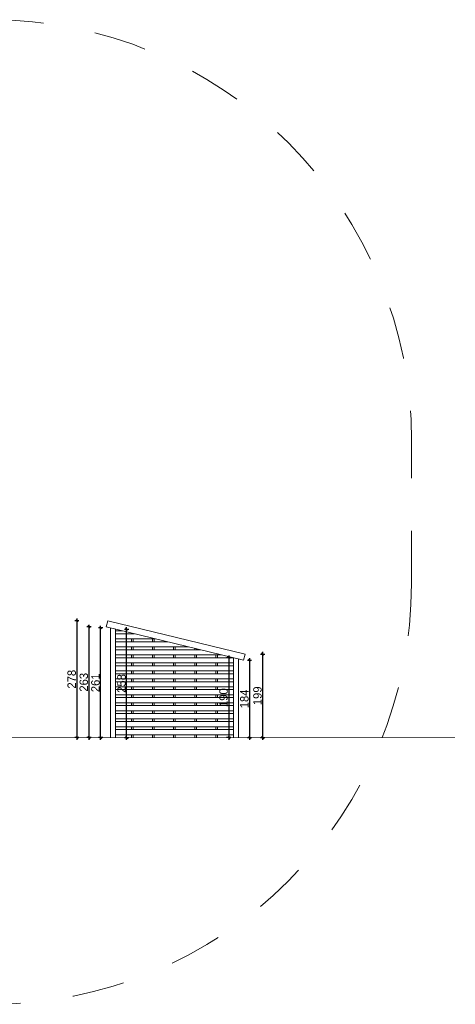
# Model space of a CAD drawing. Header units: millimetres. Extents: x 1962 to 3194, y -795 to -219.
# Tile 235 of 256: x 2743 to 2754, y -483 to -459. Entities that reach past the tile are written whole.
import ezdxf

# ---------------------------------------------------------------- set-up
doc = ezdxf.new("R2010")
doc.units = ezdxf.units.MM
doc.linetypes.add('L_0_45', pattern=[0.5, 0.25, -0.25])
doc.layers.get('0').update_dxf_attribs({"lineweight": 5})
doc.layers.get('Defpoints').update_dxf_attribs({"lineweight": 9})
for name, color, linetype, lineweight in [('A_przekrojowe', 42, 'Continuous', 9), ('A_strefy oddziaływania obiektów', 71, 'L_0_45', 9), ('A_widok', 142, 'Continuous', 9), ('A_wymiary detale', 82, 'Continuous', 9)]:
    doc.layers.add(name, color=color, linetype=linetype, lineweight=lineweight)
doc.styles.add('wymiary pzt', font='txt')
doc.dimstyles.new('wymiary detale', dxfattribs={"dimtxt": 0.2, "dimasz": 0.05, "dimexe": 0.05, "dimexo": 0, "dimgap": 0.02, "dimtad": 1, "dimdec": 0, "dimlfac": 100, "dimzin": 0, "dimtxsty": 'wymiary pzt', "dimblk": 'OBLIQUE', "dimcen": 0.1, "dimdle": 0.05, "dimadec": 1, "dimazin": 0, "dimtfac": 1, "dimtmove": 0, "dimatfit": 3, "dimfxl": 0, "dimarcsym": 0})

# ---------------------------------------------------------------- blocks, each defined once
blk = doc.blocks.new('zw$EA68')
at = {"layer": 'A_strefy oddziaływania obiektów', "color": 7, "ltscale": 5}
blk.add_lwpolyline([(-12.147, 5.658, -0.414214), (1.141, 10.5), (4.223, 9.065, -0.414214), (9.065, -4.223), (6.953, -8.755, -0.414214), (-6.334, -13.597), (-9.416, -12.161, -0.414214), (-14.258, 1.126)], format="xyb", close=True, dxfattribs=at)
blk = doc.blocks.new('_Oblique')
at = {"color": 0, "linetype": 'ByBlock', "lineweight": -2}
blk.add_line((-0.5, -0.5), (0.5, 0.5), dxfattribs=at)
blk = doc.blocks.new('*D1199')
at = {"layer": 'A_wymiary detale', "color": 0, "lineweight": -2}
for p, q in [((2748.221, -474.41), (2748.121, -474.41)), ((2748.171, -474.36), (2748.171, -476.36)), ((2748.221, -476.31), (2748.121, -476.31))]:
    blk.add_line(p, q, dxfattribs=at)
at = {"layer": 'Defpoints', "color": 0}
for p in [(2748.281, -474.41), (2748.171, -476.31), (2748.281, -476.31)]:
    blk.add_point(p, dxfattribs=at)
at = {"layer": 'A_wymiary detale', "color": 0, "lineweight": -2, "xscale": 0.05, "yscale": 0.05, "zscale": 0.05}
for p, rotation in [((2748.171, -474.41), 90), ((2748.171, -476.31), 270)]:
    blk.add_blockref('_Oblique', p, dxfattribs=dict(at, rotation=rotation))
at = {"layer": 'A_wymiary detale', "color": 0, "insert": (2748.049, -475.36), "char_height": 0.2, "attachment_point": 5, "rotation": 90, "style": 'wymiary pzt'}
blk.add_mtext('190', dxfattribs=at)
blk = doc.blocks.new('*D1201')
at = {"layer": 'A_wymiary detale', "color": 0, "lineweight": -2}
for p, q in [((2745.175, -473.703), (2745.075, -473.703)), ((2745.125, -476.36), (2745.125, -473.653)), ((2745.175, -476.31), (2745.075, -476.31))]:
    blk.add_line(p, q, dxfattribs=at)
at = {"layer": 'Defpoints', "color": 0}
for p in [(2745.125, -473.703), (2745.361, -473.703), (2745.361, -476.31)]:
    blk.add_point(p, dxfattribs=at)
at = {"layer": 'A_wymiary detale', "color": 0, "lineweight": -2, "xscale": 0.05, "yscale": 0.05, "zscale": 0.05}
for p, rotation in [((2745.125, -473.703), 90), ((2745.125, -476.31), 270)]:
    blk.add_blockref('_Oblique', p, dxfattribs=dict(at, rotation=rotation))
at = {"layer": 'A_wymiary detale', "color": 0, "insert": (2745.003, -475.007), "char_height": 0.2, "attachment_point": 5, "rotation": 90, "style": 'wymiary pzt'}
blk.add_mtext('261', dxfattribs=at)
blk = doc.blocks.new('*D1202')
at = {"layer": 'A_wymiary detale', "color": 0, "lineweight": -2}
for p, q in [((2744.898, -473.679), (2744.798, -473.679)), ((2744.848, -473.629), (2744.848, -476.36)), ((2744.898, -476.31), (2744.798, -476.31))]:
    blk.add_line(p, q, dxfattribs=at)
at = {"layer": 'Defpoints', "color": 0}
for p in [(2745.261, -473.679), (2744.848, -476.31), (2745.261, -476.31)]:
    blk.add_point(p, dxfattribs=at)
at = {"layer": 'A_wymiary detale', "color": 0, "lineweight": -2, "xscale": 0.05, "yscale": 0.05, "zscale": 0.05}
for p, rotation in [((2744.848, -473.679), 90), ((2744.848, -476.31), 270)]:
    blk.add_blockref('_Oblique', p, dxfattribs=dict(at, rotation=rotation))
at = {"layer": 'A_wymiary detale', "color": 0, "insert": (2744.726, -474.995), "char_height": 0.2, "attachment_point": 5, "rotation": 90, "style": 'wymiary pzt'}
blk.add_mtext('263', dxfattribs=at)
blk = doc.blocks.new('*D1203')
at = {"layer": 'A_wymiary detale', "color": 0, "lineweight": -2}
for p, q in [((2744.611, -473.533), (2744.511, -473.533)), ((2744.561, -473.483), (2744.561, -476.36)), ((2744.611, -476.31), (2744.511, -476.31))]:
    blk.add_line(p, q, dxfattribs=at)
at = {"layer": 'Defpoints', "color": 0}
for p in [(2745.296, -473.533), (2744.561, -476.31), (2745.296, -476.31)]:
    blk.add_point(p, dxfattribs=at)
at = {"layer": 'A_wymiary detale', "color": 0, "lineweight": -2, "xscale": 0.05, "yscale": 0.05, "zscale": 0.05}
for p, rotation in [((2744.561, -473.533), 90), ((2744.561, -476.31), 270)]:
    blk.add_blockref('_Oblique', p, dxfattribs=dict(at, rotation=rotation))
at = {"layer": 'A_wymiary detale', "color": 0, "insert": (2744.438, -474.922), "char_height": 0.2, "attachment_point": 5, "rotation": 90, "style": 'wymiary pzt'}
blk.add_mtext('278', dxfattribs=at)
blk = doc.blocks.new('*D1206')
at = {"layer": 'A_wymiary detale', "color": 0, "lineweight": -2}
for p, q in [((2748.977, -474.274), (2748.977, -476.36)), ((2748.927, -474.324), (2749.027, -474.324)), ((2748.927, -476.31), (2749.027, -476.31))]:
    blk.add_line(p, q, dxfattribs=at)
at = {"layer": 'Defpoints', "color": 0}
for p in [(2748.561, -474.324), (2748.561, -476.31), (2748.977, -476.31)]:
    blk.add_point(p, dxfattribs=at)
at = {"layer": 'A_wymiary detale', "color": 0, "lineweight": -2, "xscale": 0.05, "yscale": 0.05, "zscale": 0.05}
for p, rotation in [((2748.977, -474.324), 90), ((2748.977, -476.31), 270)]:
    blk.add_blockref('_Oblique', p, dxfattribs=dict(at, rotation=rotation))
at = {"layer": 'A_wymiary detale', "color": 0, "insert": (2748.856, -475.317), "char_height": 0.2, "attachment_point": 5, "rotation": 90, "style": 'wymiary pzt'}
blk.add_mtext('199', dxfattribs=at)
blk = doc.blocks.new('*D1207')
at = {"layer": 'A_wymiary detale', "color": 0, "lineweight": -2}
for p, q in [((2748.616, -474.469), (2748.716, -474.469)), ((2748.666, -474.419), (2748.666, -476.36)), ((2748.616, -476.31), (2748.716, -476.31))]:
    blk.add_line(p, q, dxfattribs=at)
at = {"layer": 'Defpoints', "color": 0}
for p in [(2748.522, -474.469), (2748.522, -476.31), (2748.666, -476.31)]:
    blk.add_point(p, dxfattribs=at)
at = {"layer": 'A_wymiary detale', "color": 0, "lineweight": -2, "xscale": 0.05, "yscale": 0.05, "zscale": 0.05}
for p, rotation in [((2748.666, -474.469), 90), ((2748.666, -476.31), 270)]:
    blk.add_blockref('_Oblique', p, dxfattribs=dict(at, rotation=rotation))
at = {"layer": 'A_wymiary detale', "color": 0, "insert": (2748.544, -475.39), "char_height": 0.2, "attachment_point": 5, "rotation": 90, "style": 'wymiary pzt'}
blk.add_mtext('184', dxfattribs=at)
blk = doc.blocks.new('*D1208')
at = {"layer": 'A_wymiary detale', "color": 0, "lineweight": -2}
for p, q in [((2745.694, -473.735), (2745.794, -473.735)), ((2745.744, -476.36), (2745.744, -473.685)), ((2745.694, -476.31), (2745.794, -476.31))]:
    blk.add_line(p, q, dxfattribs=at)
at = {"layer": 'Defpoints', "color": 0}
for p in [(2745.481, -473.735), (2745.744, -473.735), (2745.481, -476.31)]:
    blk.add_point(p, dxfattribs=at)
at = {"layer": 'A_wymiary detale', "color": 0, "lineweight": -2, "xscale": 0.05, "yscale": 0.05, "zscale": 0.05}
for p, rotation in [((2745.744, -473.735), 90), ((2745.744, -476.31), 270)]:
    blk.add_blockref('_Oblique', p, dxfattribs=dict(at, rotation=rotation))
at = {"layer": 'A_wymiary detale', "color": 0, "insert": (2745.622, -475.023), "char_height": 0.2, "attachment_point": 5, "rotation": 90, "style": 'wymiary pzt'}
blk.add_mtext('258', dxfattribs=at)

msp = doc.modelspace()

# ---------------------------------------------------------------- linework, layer by layer
at = {"layer": 'A_przekrojowe', "const_width": 0.01}
msp.add_lwpolyline([(2735.4212, -476.3104), (2753.5536, -476.3104)], dxfattribs=at)
at = {"layer": 'A_widok'}
for p, q in [((2745.2608, -473.6788), (2745.2961, -473.533)), ((2745.2961, -473.533), (2748.5606, -474.3237)), ((2745.2608, -473.6788), (2748.5218, -474.4686)), ((2745.3614, -473.7031), (2745.3614, -476.3104)), ((2745.4814, -473.7353), (2745.4814, -476.3104)), ((2745.4814, -473.7704), (2745.6392, -473.7704)), ((2745.4814, -473.8404), (2745.9282, -473.8404)), ((2745.8614, -473.8404), (2745.8614, -473.8242)), ((2745.9014, -473.8404), (2745.9014, -473.8339)), ((2745.4814, -473.9604), (2746.4236, -473.9604)), ((2745.4814, -474.0304), (2746.7126, -474.0304)), ((2745.8614, -474.0304), (2745.8614, -473.9604)), ((2745.9014, -474.0304), (2745.9014, -473.9604)), ((2746.3614, -474.0304), (2746.3614, -473.9604)), ((2746.4014, -474.0304), (2746.4014, -473.9604)), ((2745.4814, -474.1504), (2747.208, -474.1504)), ((2745.4814, -474.2204), (2747.497, -474.2204)), ((2745.8614, -474.2204), (2745.8614, -474.1504)), ((2745.9014, -474.2204), (2745.9014, -474.1504)), ((2746.3614, -474.2204), (2746.3614, -474.1504)), ((2746.4014, -474.2204), (2746.4014, -474.1504)), ((2746.8614, -474.2204), (2746.8614, -474.1504)), ((2746.9014, -474.2204), (2746.9014, -474.1504)), ((2747.3614, -474.2204), (2747.3614, -474.1876)), ((2747.4014, -474.2204), (2747.4014, -474.1973)), ((2745.4814, -474.3404), (2747.9924, -474.3404)), ((2745.4814, -474.4104), (2748.2814, -474.4104)), ((2745.4814, -474.5304), (2748.2814, -474.5304)), ((2745.8614, -474.4104), (2745.8614, -474.3404)), ((2745.8614, -474.6004), (2745.8614, -474.5304)), ((2745.9014, -474.4104), (2745.9014, -474.3404)), ((2745.9014, -474.6004), (2745.9014, -474.5304)), ((2746.3614, -474.4104), (2746.3614, -474.3404)), ((2746.3614, -474.6004), (2746.3614, -474.5304)), ((2746.4014, -474.4104), (2746.4014, -474.3404)), ((2746.4014, -474.6004), (2746.4014, -474.5304)), ((2746.8614, -474.4104), (2746.8614, -474.3404)), ((2746.8614, -474.6004), (2746.8614, -474.5304)), ((2746.9014, -474.4104), (2746.9014, -474.3404)), ((2746.9014, -474.6004), (2746.9014, -474.5304)), ((2747.3614, -474.4104), (2747.3614, -474.3404)), ((2747.3614, -474.6004), (2747.3614, -474.5304)), ((2747.4014, -474.4104), (2747.4014, -474.3404)), ((2747.4014, -474.6004), (2747.4014, -474.5304)), ((2747.8614, -474.4104), (2747.8614, -474.3404)), ((2747.8614, -474.6004), (2747.8614, -474.5304)), ((2747.9014, -474.4104), (2747.9014, -474.3404)), ((2747.9014, -474.6004), (2747.9014, -474.5304)), ((2748.2814, -474.4104), (2748.2814, -476.3104)), ((2748.4014, -474.4395), (2748.4014, -476.3104)), ((2748.5606, -474.3237), (2748.5218, -474.4686)), ((2745.4814, -474.6004), (2748.2814, -474.6004)), ((2745.4814, -474.7204), (2748.2814, -474.7204)), ((2745.8614, -474.7904), (2745.8614, -474.7204)), ((2745.9014, -474.7904), (2745.9014, -474.7204)), ((2746.3614, -474.7904), (2746.3614, -474.7204)), ((2746.4014, -474.7904), (2746.4014, -474.7204)), ((2746.8614, -474.7904), (2746.8614, -474.7204)), ((2746.9014, -474.7904), (2746.9014, -474.7204)), ((2747.3614, -474.7904), (2747.3614, -474.7204)), ((2747.4014, -474.7904), (2747.4014, -474.7204)), ((2747.8614, -474.7904), (2747.8614, -474.7204)), ((2747.9014, -474.7904), (2747.9014, -474.7204)), ((2745.4814, -474.7904), (2748.2814, -474.7904)), ((2745.4814, -474.9104), (2748.2814, -474.9104)), ((2745.4814, -474.9804), (2748.2814, -474.9804)), ((2745.8614, -474.9804), (2745.8614, -474.9104)), ((2745.9014, -474.9804), (2745.9014, -474.9104)), ((2746.3614, -474.9804), (2746.3614, -474.9104)), ((2746.4014, -474.9804), (2746.4014, -474.9104)), ((2746.8614, -474.9804), (2746.8614, -474.9104)), ((2746.9014, -474.9804), (2746.9014, -474.9104)), ((2747.3614, -474.9804), (2747.3614, -474.9104)), ((2747.4014, -474.9804), (2747.4014, -474.9104)), ((2747.8614, -474.9804), (2747.8614, -474.9104)), ((2747.9014, -474.9804), (2747.9014, -474.9104)), ((2745.4814, -475.1004), (2748.2814, -475.1004)), ((2745.4814, -475.1704), (2748.2814, -475.1704)), ((2745.8614, -475.1704), (2745.8614, -475.1004)), ((2745.9014, -475.1704), (2745.9014, -475.1004)), ((2746.3614, -475.1704), (2746.3614, -475.1004)), ((2746.4014, -475.1704), (2746.4014, -475.1004)), ((2746.8614, -475.1704), (2746.8614, -475.1004)), ((2746.9014, -475.1704), (2746.9014, -475.1004)), ((2747.3614, -475.1704), (2747.3614, -475.1004)), ((2747.4014, -475.1704), (2747.4014, -475.1004)), ((2747.8614, -475.1704), (2747.8614, -475.1004)), ((2747.9014, -475.1704), (2747.9014, -475.1004)), ((2745.4814, -475.2904), (2748.2814, -475.2904)), ((2745.4814, -475.3604), (2748.2814, -475.3604)), ((2745.4814, -475.4804), (2748.2814, -475.4804)), ((2745.8614, -475.3604), (2745.8614, -475.2904)), ((2745.8614, -475.5504), (2745.8614, -475.4804)), ((2745.9014, -475.3604), (2745.9014, -475.2904)), ((2745.9014, -475.5504), (2745.9014, -475.4804)), ((2746.3614, -475.3604), (2746.3614, -475.2904)), ((2746.3614, -475.5504), (2746.3614, -475.4804)), ((2746.4014, -475.3604), (2746.4014, -475.2904)), ((2746.4014, -475.5504), (2746.4014, -475.4804)), ((2746.8614, -475.3604), (2746.8614, -475.2904)), ((2746.8614, -475.5504), (2746.8614, -475.4804)), ((2746.9014, -475.3604), (2746.9014, -475.2904)), ((2746.9014, -475.5504), (2746.9014, -475.4804)), ((2747.3614, -475.3604), (2747.3614, -475.2904)), ((2747.3614, -475.5504), (2747.3614, -475.4804)), ((2747.4014, -475.3604), (2747.4014, -475.2904)), ((2747.4014, -475.5504), (2747.4014, -475.4804)), ((2747.8614, -475.3604), (2747.8614, -475.2904)), ((2747.8614, -475.5504), (2747.8614, -475.4804)), ((2747.9014, -475.3604), (2747.9014, -475.2904)), ((2747.9014, -475.5504), (2747.9014, -475.4804)), ((2745.4814, -475.5504), (2748.2814, -475.5504)), ((2745.4814, -475.6704), (2748.2814, -475.6704)), ((2745.8614, -475.7404), (2745.8614, -475.6704)), ((2745.9014, -475.7404), (2745.9014, -475.6704)), ((2746.3614, -475.7404), (2746.3614, -475.6704)), ((2746.4014, -475.7404), (2746.4014, -475.6704)), ((2746.8614, -475.7404), (2746.8614, -475.6704)), ((2746.9014, -475.7404), (2746.9014, -475.6704)), ((2747.3614, -475.7404), (2747.3614, -475.6704)), ((2747.4014, -475.7404), (2747.4014, -475.6704)), ((2747.8614, -475.7404), (2747.8614, -475.6704)), ((2747.9014, -475.7404), (2747.9014, -475.6704)), ((2745.4814, -475.7404), (2748.2814, -475.7404)), ((2745.4814, -475.8604), (2748.2814, -475.8604)), ((2745.4814, -475.9304), (2748.2814, -475.9304)), ((2745.8614, -475.9304), (2745.8614, -475.8604)), ((2745.9014, -475.9304), (2745.9014, -475.8604)), ((2746.3614, -475.9304), (2746.3614, -475.8604)), ((2746.4014, -475.9304), (2746.4014, -475.8604)), ((2746.8614, -475.9304), (2746.8614, -475.8604)), ((2746.9014, -475.9304), (2746.9014, -475.8604)), ((2747.3614, -475.9304), (2747.3614, -475.8604)), ((2747.4014, -475.9304), (2747.4014, -475.8604)), ((2747.8614, -475.9304), (2747.8614, -475.8604)), ((2747.9014, -475.9304), (2747.9014, -475.8604)), ((2745.4814, -476.0504), (2748.2814, -476.0504)), ((2745.4814, -476.1204), (2748.2814, -476.1204)), ((2745.8614, -476.1204), (2745.8614, -476.0504)), ((2745.9014, -476.1204), (2745.9014, -476.0504)), ((2746.3614, -476.1204), (2746.3614, -476.0504)), ((2746.4014, -476.1204), (2746.4014, -476.0504)), ((2746.8614, -476.1204), (2746.8614, -476.0504)), ((2746.9014, -476.1204), (2746.9014, -476.0504)), ((2747.3614, -476.1204), (2747.3614, -476.0504)), ((2747.4014, -476.1204), (2747.4014, -476.0504)), ((2747.8614, -476.1204), (2747.8614, -476.0504)), ((2747.9014, -476.1204), (2747.9014, -476.0504)), ((2745.4814, -476.2404), (2748.2814, -476.2404)), ((2745.8614, -476.3104), (2745.8614, -476.2404)), ((2745.9014, -476.3104), (2745.9014, -476.2404)), ((2746.3614, -476.3104), (2746.3614, -476.2404)), ((2746.4014, -476.3104), (2746.4014, -476.2404)), ((2746.8614, -476.3104), (2746.8614, -476.2404)), ((2746.9014, -476.3104), (2746.9014, -476.2404)), ((2747.3614, -476.3104), (2747.3614, -476.2404)), ((2747.4014, -476.3104), (2747.4014, -476.2404)), ((2747.8614, -476.3104), (2747.8614, -476.2404)), ((2747.9014, -476.3104), (2747.9014, -476.2404))]:
    msp.add_line(p, q, dxfattribs=at)

# ---------------------------------------------------------------- block references
at = {"layer": 'A_widok', "xscale": -1, "rotation": 245.0218058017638}
msp.add_blockref('zw$EA68', (2742.5171, -469.2481), dxfattribs=at)

# ---------------------------------------------------------------- dimensions: what is measured, and where the dimension line sits
at = {"layer": 'A_wymiary detale'}
for p1, p2, distance, picture, middle in [((2745.2961, -473.533), (2745.2961, -476.3104), -0.7356, '*D1203', (2744.4384, -474.9217)), ((2745.2608, -473.6788), (2745.2608, -476.3104), -0.4126, '*D1202', (2744.7261, -474.9946)), ((2745.3614, -476.3104), (2745.3614, -473.7031), 0.2364, '*D1201', (2745.003, -475.0068)), ((2745.4814, -476.3104), (2745.4814, -473.7353), -0.2621, '*D1208', (2745.6215, -475.0228)), ((2748.5606, -474.3237), (2748.5606, -476.3104), 0.4169, '*D1206', (2748.8564, -475.3171)), ((2748.2814, -474.4104), (2748.2814, -476.3104), -0.1102, '*D1199', (2748.0492, -475.3604)), ((2748.5218, -474.4686), (2748.5218, -476.3104), 0.1441, '*D1207', (2748.5438, -475.3895))]:
    dim = msp.add_aligned_dim(p1=p1, p2=p2, distance=distance, dimstyle='wymiary detale', dxfattribs=at)
    dim.commit()
    dim.dimension.update_dxf_attribs({"geometry": picture, "text_midpoint": middle})

doc.saveas('drawing.dxf')
